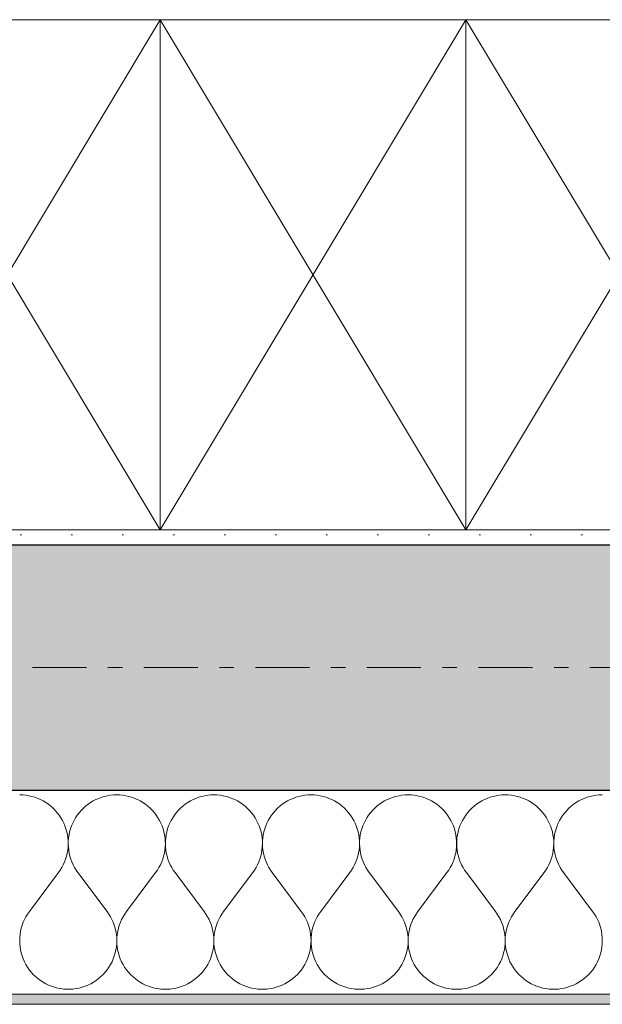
# Model space of a CAD drawing. Extents: x 100 to 2982, y 37 to 2050.
# Tile 63 of 130: x 1636 to 1693, y 575 to 671. Entities that reach past the tile are written whole.
import ezdxf
from ezdxf.xclip import XClip

# ---------------------------------------------------------------- set-up
doc = ezdxf.new("R2010")
doc.units = 0
doc.header["$MEASUREMENT"] = 0
doc.header["$XCLIPFRAME"] = 0
doc.linetypes.add('Przerywana podwójnie', pattern=[54.680554, 26.458333, -10.583333, 7.055556, -10.583333])
for name, color, linetype in [('330-W Wyposażenie', 7, 'Continuous'), ('410-K Osie', 7, 'Continuous'), ('420-K Ściany', 7, 'Continuous'), ('820-G Rysunki Obrazki', 7, 'Continuous')]:
    doc.layers.add(name, color=color, linetype=linetype)
pattern_1 = [(0, (-18316.349, -206.5255), (0, 8.660254), [0, -5]), (0, (-18313.849, -202.195), (0, 8.660254), [0, -5])]

# ---------------------------------------------------------------- blocks, each defined once
blk = doc.blocks.new('*X8')
at = {"layer": '420-K Ściany', "color": 174, "linetype": 'Continuous', "lineweight": 5, "ltscale": 0.2}
for p, q in [((1636.333, 595.023), (1636.032, 595.033)), ((1636.633, 594.995), (1636.333, 595.023)), ((1636.93, 594.947), (1636.633, 594.995)), ((1637.224, 594.881), (1636.93, 594.947)), ((1637.513, 594.796), (1637.224, 594.881)), ((1637.797, 594.694), (1637.513, 594.796)), ((1638.073, 594.573), (1637.797, 594.694)), ((1638.341, 594.436), (1638.073, 594.573)), ((1643.515, 594.573), (1643.247, 594.436)), ((1643.791, 594.694), (1643.515, 594.573)), ((1644.075, 594.796), (1643.791, 594.694)), ((1644.364, 594.881), (1644.075, 594.796)), ((1644.658, 594.947), (1644.364, 594.881)), ((1644.955, 594.995), (1644.658, 594.947)), ((1645.255, 595.023), (1644.955, 594.995)), ((1645.556, 595.033), (1645.255, 595.023)), ((1645.857, 595.023), (1645.556, 595.033)), ((1646.157, 594.995), (1645.857, 595.023)), ((1646.454, 594.947), (1646.157, 594.995)), ((1646.748, 594.881), (1646.454, 594.947)), ((1647.037, 594.796), (1646.748, 594.881)), ((1647.32, 594.694), (1647.037, 594.796)), ((1647.596, 594.573), (1647.32, 594.694)), ((1647.864, 594.436), (1647.596, 594.573)), ((1653.039, 594.573), (1652.771, 594.436)), ((1653.315, 594.694), (1653.039, 594.573)), ((1653.598, 594.796), (1653.315, 594.694)), ((1653.887, 594.881), (1653.598, 594.796)), ((1654.181, 594.947), (1653.887, 594.881)), ((1654.479, 594.995), (1654.181, 594.947)), ((1654.779, 595.023), (1654.479, 594.995)), ((1655.08, 595.033), (1654.779, 595.023)), ((1655.381, 595.023), (1655.08, 595.033)), ((1655.681, 594.995), (1655.381, 595.023)), ((1655.978, 594.947), (1655.681, 594.995)), ((1656.272, 594.881), (1655.978, 594.947)), ((1656.561, 594.796), (1656.272, 594.881)), ((1656.844, 594.694), (1656.561, 594.796)), ((1657.12, 594.573), (1656.844, 594.694)), ((1657.388, 594.436), (1657.12, 594.573)), ((1662.563, 594.573), (1662.295, 594.436)), ((1662.839, 594.694), (1662.563, 594.573)), ((1663.122, 594.796), (1662.839, 594.694)), ((1663.411, 594.881), (1663.122, 594.796)), ((1663.705, 594.947), (1663.411, 594.881)), ((1664.003, 594.995), (1663.705, 594.947)), ((1664.302, 595.023), (1664.003, 594.995)), ((1664.604, 595.033), (1664.302, 595.023)), ((1664.905, 595.023), (1664.604, 595.033)), ((1665.204, 594.995), (1664.905, 595.023)), ((1665.502, 594.947), (1665.204, 594.995)), ((1665.796, 594.881), (1665.502, 594.947)), ((1666.085, 594.796), (1665.796, 594.881)), ((1666.368, 594.694), (1666.085, 594.796)), ((1666.644, 594.573), (1666.368, 594.694)), ((1666.912, 594.436), (1666.644, 594.573)), ((1672.087, 594.573), (1671.819, 594.436)), ((1672.363, 594.694), (1672.087, 594.573)), ((1672.646, 594.796), (1672.363, 594.694)), ((1672.935, 594.881), (1672.646, 594.796)), ((1673.229, 594.947), (1672.935, 594.881)), ((1673.526, 594.995), (1673.229, 594.947)), ((1673.826, 595.023), (1673.526, 594.995)), ((1674.127, 595.033), (1673.826, 595.023)), ((1674.428, 595.023), (1674.127, 595.033)), ((1674.728, 594.995), (1674.428, 595.023)), ((1675.026, 594.947), (1674.728, 594.995)), ((1675.32, 594.881), (1675.026, 594.947)), ((1675.609, 594.796), (1675.32, 594.881)), ((1675.892, 594.694), (1675.609, 594.796)), ((1676.168, 594.573), (1675.892, 594.694)), ((1676.436, 594.436), (1676.168, 594.573)), ((1681.611, 594.573), (1681.343, 594.436)), ((1681.887, 594.694), (1681.611, 594.573)), ((1682.17, 594.796), (1681.887, 594.694)), ((1682.459, 594.881), (1682.17, 594.796)), ((1682.753, 594.947), (1682.459, 594.881)), ((1683.05, 594.995), (1682.753, 594.947)), ((1683.35, 595.023), (1683.05, 594.995)), ((1683.651, 595.033), (1683.35, 595.023)), ((1683.952, 595.023), (1683.651, 595.033)), ((1684.252, 594.995), (1683.952, 595.023)), ((1684.55, 594.947), (1684.252, 594.995)), ((1684.843, 594.881), (1684.55, 594.947)), ((1685.132, 594.796), (1684.843, 594.881)), ((1685.416, 594.694), (1685.132, 594.796)), ((1685.692, 594.573), (1685.416, 594.694)), ((1685.96, 594.436), (1685.692, 594.573)), ((1691.134, 594.573), (1690.866, 594.436)), ((1691.41, 594.694), (1691.134, 594.573)), ((1691.694, 594.796), (1691.41, 594.694)), ((1691.983, 594.881), (1691.694, 594.796)), ((1692.277, 594.947), (1691.983, 594.881)), ((1692.574, 594.995), (1692.277, 594.947)), ((1692.874, 595.023), (1692.574, 594.995)), ((1693.175, 595.033), (1692.874, 595.023)), ((1638.599, 594.281), (1638.341, 594.436)), ((1638.848, 594.111), (1638.599, 594.281)), ((1639.085, 593.925), (1638.848, 594.111)), ((1639.31, 593.725), (1639.085, 593.925)), ((1639.522, 593.511), (1639.31, 593.725)), ((1639.72, 593.284), (1639.522, 593.511)), ((1642.066, 593.511), (1641.868, 593.284)), ((1642.278, 593.725), (1642.066, 593.511)), ((1642.503, 593.925), (1642.278, 593.725)), ((1642.74, 594.111), (1642.503, 593.925)), ((1642.989, 594.281), (1642.74, 594.111)), ((1643.247, 594.436), (1642.989, 594.281)), ((1648.123, 594.281), (1647.864, 594.436)), ((1648.372, 594.111), (1648.123, 594.281)), ((1648.609, 593.925), (1648.372, 594.111)), ((1648.834, 593.725), (1648.609, 593.925)), ((1649.046, 593.511), (1648.834, 593.725)), ((1649.243, 593.284), (1649.046, 593.511)), ((1651.59, 593.511), (1651.392, 593.284)), ((1651.802, 593.725), (1651.59, 593.511)), ((1652.027, 593.925), (1651.802, 593.725)), ((1652.264, 594.111), (1652.027, 593.925)), ((1652.512, 594.281), (1652.264, 594.111)), ((1652.771, 594.436), (1652.512, 594.281)), ((1657.647, 594.281), (1657.388, 594.436)), ((1657.895, 594.111), (1657.647, 594.281)), ((1658.133, 593.925), (1657.895, 594.111)), ((1658.357, 593.725), (1658.133, 593.925)), ((1658.569, 593.511), (1658.357, 593.725)), ((1658.767, 593.284), (1658.569, 593.511)), ((1661.114, 593.511), (1660.916, 593.284)), ((1661.326, 593.725), (1661.114, 593.511)), ((1661.551, 593.925), (1661.326, 593.725)), ((1661.788, 594.111), (1661.551, 593.925)), ((1662.036, 594.281), (1661.788, 594.111)), ((1662.295, 594.436), (1662.036, 594.281)), ((1667.171, 594.281), (1666.912, 594.436)), ((1667.419, 594.111), (1667.171, 594.281)), ((1667.656, 593.925), (1667.419, 594.111)), ((1667.881, 593.725), (1667.656, 593.925)), ((1668.093, 593.511), (1667.881, 593.725)), ((1668.291, 593.284), (1668.093, 593.511)), ((1670.638, 593.511), (1670.44, 593.284)), ((1670.85, 593.725), (1670.638, 593.511)), ((1671.075, 593.925), (1670.85, 593.725)), ((1671.312, 594.111), (1671.075, 593.925)), ((1671.56, 594.281), (1671.312, 594.111)), ((1671.819, 594.436), (1671.56, 594.281)), ((1676.695, 594.281), (1676.436, 594.436)), ((1676.943, 594.111), (1676.695, 594.281)), ((1677.18, 593.925), (1676.943, 594.111)), ((1677.405, 593.725), (1677.18, 593.925)), ((1677.617, 593.511), (1677.405, 593.725)), ((1677.815, 593.284), (1677.617, 593.511)), ((1680.162, 593.511), (1679.964, 593.284)), ((1680.373, 593.725), (1680.162, 593.511)), ((1680.598, 593.925), (1680.373, 593.725)), ((1680.835, 594.111), (1680.598, 593.925)), ((1681.084, 594.281), (1680.835, 594.111)), ((1681.343, 594.436), (1681.084, 594.281)), ((1686.218, 594.281), (1685.96, 594.436)), ((1686.467, 594.111), (1686.218, 594.281)), ((1686.704, 593.925), (1686.467, 594.111)), ((1686.929, 593.725), (1686.704, 593.925)), ((1687.141, 593.511), (1686.929, 593.725)), ((1687.339, 593.284), (1687.141, 593.511)), ((1689.685, 593.511), (1689.487, 593.284)), ((1689.897, 593.725), (1689.685, 593.511)), ((1690.122, 593.925), (1689.897, 593.725)), ((1690.359, 594.111), (1690.122, 593.925)), ((1690.608, 594.281), (1690.359, 594.111)), ((1690.866, 594.436), (1690.608, 594.281)), ((1639.903, 593.045), (1639.72, 593.284)), ((1640.07, 592.794), (1639.903, 593.045)), ((1640.222, 592.534), (1640.07, 592.794)), ((1640.356, 592.265), (1640.222, 592.534)), ((1641.366, 592.534), (1641.232, 592.265)), ((1641.518, 592.794), (1641.366, 592.534)), ((1641.685, 593.045), (1641.518, 592.794)), ((1641.868, 593.284), (1641.685, 593.045)), ((1649.426, 593.045), (1649.243, 593.284)), ((1649.594, 592.794), (1649.426, 593.045)), ((1649.746, 592.534), (1649.594, 592.794)), ((1649.88, 592.265), (1649.746, 592.534)), ((1650.89, 592.534), (1650.755, 592.265)), ((1651.041, 592.794), (1650.89, 592.534)), ((1651.209, 593.045), (1651.041, 592.794)), ((1651.392, 593.284), (1651.209, 593.045)), ((1658.95, 593.045), (1658.767, 593.284)), ((1659.118, 592.794), (1658.95, 593.045)), ((1659.269, 592.534), (1659.118, 592.794)), ((1659.404, 592.265), (1659.269, 592.534)), ((1660.414, 592.534), (1660.279, 592.265)), ((1660.565, 592.794), (1660.414, 592.534)), ((1660.733, 593.045), (1660.565, 592.794)), ((1660.916, 593.284), (1660.733, 593.045)), ((1668.474, 593.045), (1668.291, 593.284)), ((1668.642, 592.794), (1668.474, 593.045)), ((1668.793, 592.534), (1668.642, 592.794)), ((1668.928, 592.265), (1668.793, 592.534)), ((1669.938, 592.534), (1669.803, 592.265)), ((1670.089, 592.794), (1669.938, 592.534)), ((1670.257, 593.045), (1670.089, 592.794)), ((1670.44, 593.284), (1670.257, 593.045)), ((1677.998, 593.045), (1677.815, 593.284)), ((1678.166, 592.794), (1677.998, 593.045)), ((1678.317, 592.534), (1678.166, 592.794)), ((1678.452, 592.265), (1678.317, 592.534)), ((1679.461, 592.534), (1679.327, 592.265)), ((1679.613, 592.794), (1679.461, 592.534)), ((1679.781, 593.045), (1679.613, 592.794)), ((1679.964, 593.284), (1679.781, 593.045)), ((1687.522, 593.045), (1687.339, 593.284)), ((1687.689, 592.794), (1687.522, 593.045)), ((1687.841, 592.534), (1687.689, 592.794)), ((1687.976, 592.265), (1687.841, 592.534)), ((1688.985, 592.534), (1688.851, 592.265)), ((1689.137, 592.794), (1688.985, 592.534)), ((1689.304, 593.045), (1689.137, 592.794)), ((1689.487, 593.284), (1689.304, 593.045)), ((1640.474, 591.987), (1640.356, 592.265)), ((1640.574, 591.703), (1640.474, 591.987)), ((1640.655, 591.413), (1640.574, 591.703)), ((1641.014, 591.703), (1640.933, 591.413)), ((1641.114, 591.987), (1641.014, 591.703)), ((1641.232, 592.265), (1641.114, 591.987)), ((1649.998, 591.987), (1649.88, 592.265)), ((1650.097, 591.703), (1649.998, 591.987)), ((1650.179, 591.413), (1650.097, 591.703)), ((1650.538, 591.703), (1650.457, 591.413)), ((1650.638, 591.987), (1650.538, 591.703)), ((1650.755, 592.265), (1650.638, 591.987)), ((1659.522, 591.987), (1659.404, 592.265)), ((1659.621, 591.703), (1659.522, 591.987)), ((1659.703, 591.413), (1659.621, 591.703)), ((1660.062, 591.703), (1659.981, 591.413)), ((1660.162, 591.987), (1660.062, 591.703)), ((1660.279, 592.265), (1660.162, 591.987)), ((1669.045, 591.987), (1668.928, 592.265)), ((1669.145, 591.703), (1669.045, 591.987)), ((1669.226, 591.413), (1669.145, 591.703)), ((1669.586, 591.703), (1669.504, 591.413)), ((1669.686, 591.987), (1669.586, 591.703)), ((1669.803, 592.265), (1669.686, 591.987)), ((1678.569, 591.987), (1678.452, 592.265)), ((1678.669, 591.703), (1678.569, 591.987)), ((1678.75, 591.413), (1678.669, 591.703)), ((1679.11, 591.703), (1679.028, 591.413)), ((1679.209, 591.987), (1679.11, 591.703)), ((1679.327, 592.265), (1679.209, 591.987)), ((1688.093, 591.987), (1687.976, 592.265)), ((1688.193, 591.703), (1688.093, 591.987)), ((1688.274, 591.413), (1688.193, 591.703)), ((1688.634, 591.703), (1688.552, 591.413)), ((1688.733, 591.987), (1688.634, 591.703)), ((1688.851, 592.265), (1688.733, 591.987)), ((1640.718, 591.118), (1640.655, 591.413)), ((1640.762, 590.82), (1640.718, 591.118)), ((1640.787, 590.52), (1640.762, 590.82)), ((1640.826, 590.82), (1640.801, 590.52)), ((1640.87, 591.118), (1640.826, 590.82)), ((1640.933, 591.413), (1640.87, 591.118)), ((1650.242, 591.118), (1650.179, 591.413)), ((1650.286, 590.82), (1650.242, 591.118)), ((1650.311, 590.52), (1650.286, 590.82)), ((1650.35, 590.82), (1650.324, 590.52)), ((1650.394, 591.118), (1650.35, 590.82)), ((1650.457, 591.413), (1650.394, 591.118)), ((1659.766, 591.118), (1659.703, 591.413)), ((1659.81, 590.82), (1659.766, 591.118)), ((1659.835, 590.52), (1659.81, 590.82)), ((1659.873, 590.82), (1659.848, 590.52)), ((1659.918, 591.118), (1659.873, 590.82)), ((1659.981, 591.413), (1659.918, 591.118)), ((1669.289, 591.118), (1669.226, 591.413)), ((1669.334, 590.82), (1669.289, 591.118)), ((1669.359, 590.52), (1669.334, 590.82)), ((1669.397, 590.82), (1669.372, 590.52)), ((1669.441, 591.118), (1669.397, 590.82)), ((1669.504, 591.413), (1669.441, 591.118)), ((1678.813, 591.118), (1678.75, 591.413)), ((1678.857, 590.82), (1678.813, 591.118)), ((1678.883, 590.52), (1678.857, 590.82)), ((1678.921, 590.82), (1678.896, 590.52)), ((1678.965, 591.118), (1678.921, 590.82)), ((1679.028, 591.413), (1678.965, 591.118)), ((1688.337, 591.118), (1688.274, 591.413)), ((1688.381, 590.82), (1688.337, 591.118)), ((1688.407, 590.52), (1688.381, 590.82)), ((1688.445, 590.82), (1688.42, 590.52)), ((1688.489, 591.118), (1688.445, 590.82)), ((1688.552, 591.413), (1688.489, 591.118)), ((1640.698, 589.322), (1640.749, 589.619)), ((1640.749, 589.619), (1640.781, 589.918)), ((1640.781, 589.918), (1640.794, 590.219)), ((1640.794, 590.219), (1640.787, 590.52)), ((1640.801, 590.52), (1640.794, 590.219)), ((1640.794, 590.219), (1640.807, 589.918)), ((1640.807, 589.918), (1640.839, 589.619)), ((1640.839, 589.619), (1640.89, 589.322)), ((1650.222, 589.322), (1650.273, 589.619)), ((1650.273, 589.619), (1650.305, 589.918)), ((1650.305, 589.918), (1650.318, 590.219)), ((1650.318, 590.219), (1650.311, 590.52)), ((1650.324, 590.52), (1650.318, 590.219)), ((1650.318, 590.219), (1650.331, 589.918)), ((1650.331, 589.918), (1650.363, 589.619)), ((1650.363, 589.619), (1650.413, 589.322)), ((1659.746, 589.322), (1659.797, 589.619)), ((1659.797, 589.619), (1659.829, 589.918)), ((1659.829, 589.918), (1659.841, 590.219)), ((1659.841, 590.219), (1659.835, 590.52)), ((1659.848, 590.52), (1659.842, 590.219)), ((1659.842, 590.219), (1659.855, 589.918)), ((1659.855, 589.918), (1659.886, 589.619)), ((1659.886, 589.619), (1659.937, 589.322)), ((1669.27, 589.322), (1669.321, 589.619)), ((1669.321, 589.619), (1669.352, 589.918)), ((1669.352, 589.918), (1669.365, 590.219)), ((1669.365, 590.219), (1669.359, 590.52)), ((1669.372, 590.52), (1669.366, 590.219)), ((1669.366, 590.219), (1669.378, 589.918)), ((1669.378, 589.918), (1669.41, 589.619)), ((1669.41, 589.619), (1669.461, 589.322)), ((1678.794, 589.322), (1678.844, 589.619)), ((1678.844, 589.619), (1678.876, 589.918)), ((1678.876, 589.918), (1678.889, 590.219)), ((1678.889, 590.219), (1678.883, 590.52)), ((1678.896, 590.52), (1678.89, 590.219)), ((1678.89, 590.219), (1678.902, 589.918)), ((1678.902, 589.918), (1678.934, 589.619)), ((1678.934, 589.619), (1678.985, 589.322)), ((1688.318, 589.322), (1688.368, 589.619)), ((1688.368, 589.619), (1688.4, 589.918)), ((1688.4, 589.918), (1688.413, 590.219)), ((1688.413, 590.219), (1688.407, 590.52)), ((1688.42, 590.52), (1688.413, 590.219)), ((1688.413, 590.219), (1688.426, 589.918)), ((1688.426, 589.918), (1688.458, 589.619)), ((1688.458, 589.619), (1688.509, 589.322)), ((1640.436, 588.458), (1640.541, 588.74)), ((1640.541, 588.74), (1640.629, 589.029)), ((1640.629, 589.029), (1640.698, 589.322)), ((1640.89, 589.322), (1640.959, 589.029)), ((1640.959, 589.029), (1641.047, 588.74)), ((1641.047, 588.74), (1641.152, 588.458)), ((1649.959, 588.458), (1650.065, 588.74)), ((1650.065, 588.74), (1650.153, 589.029)), ((1650.153, 589.029), (1650.222, 589.322)), ((1650.413, 589.322), (1650.483, 589.029)), ((1650.483, 589.029), (1650.57, 588.74)), ((1650.57, 588.74), (1650.676, 588.458)), ((1659.483, 588.458), (1659.589, 588.74)), ((1659.589, 588.74), (1659.677, 589.029)), ((1659.677, 589.029), (1659.746, 589.322)), ((1659.937, 589.322), (1660.006, 589.029)), ((1660.006, 589.029), (1660.094, 588.74)), ((1660.094, 588.74), (1660.2, 588.458)), ((1669.007, 588.458), (1669.113, 588.74)), ((1669.113, 588.74), (1669.201, 589.029)), ((1669.201, 589.029), (1669.27, 589.322)), ((1669.461, 589.322), (1669.53, 589.029)), ((1669.53, 589.029), (1669.618, 588.74)), ((1669.618, 588.74), (1669.724, 588.458)), ((1678.531, 588.458), (1678.637, 588.74)), ((1678.637, 588.74), (1678.724, 589.029)), ((1678.724, 589.029), (1678.794, 589.322)), ((1678.985, 589.322), (1679.054, 589.029)), ((1679.054, 589.029), (1679.142, 588.74)), ((1679.142, 588.74), (1679.248, 588.458)), ((1688.055, 588.458), (1688.16, 588.74)), ((1688.16, 588.74), (1688.248, 589.029)), ((1688.248, 589.029), (1688.318, 589.322)), ((1688.509, 589.322), (1688.578, 589.029)), ((1688.578, 589.029), (1688.666, 588.74)), ((1688.666, 588.74), (1688.771, 588.458)), ((1640.015, 587.66), (1640.172, 587.917)), ((1640.172, 587.917), (1640.312, 588.184)), ((1640.312, 588.184), (1640.436, 588.458)), ((1641.152, 588.458), (1641.276, 588.184)), ((1641.276, 588.184), (1641.416, 587.917)), ((1641.416, 587.917), (1641.573, 587.66)), ((1649.538, 587.66), (1649.696, 587.917)), ((1649.696, 587.917), (1649.836, 588.184)), ((1649.836, 588.184), (1649.959, 588.458)), ((1650.676, 588.458), (1650.8, 588.184)), ((1650.8, 588.184), (1650.94, 587.917)), ((1650.94, 587.917), (1651.097, 587.66)), ((1659.062, 587.66), (1659.219, 587.917)), ((1659.219, 587.917), (1659.36, 588.184)), ((1659.36, 588.184), (1659.483, 588.458)), ((1660.2, 588.458), (1660.323, 588.184)), ((1660.323, 588.184), (1660.464, 587.917)), ((1660.464, 587.917), (1660.621, 587.66)), ((1668.586, 587.66), (1668.743, 587.917)), ((1668.743, 587.917), (1668.884, 588.184)), ((1668.884, 588.184), (1669.007, 588.458)), ((1669.724, 588.458), (1669.847, 588.184)), ((1669.847, 588.184), (1669.988, 587.917)), ((1669.988, 587.917), (1670.145, 587.66)), ((1678.11, 587.66), (1678.267, 587.917)), ((1678.267, 587.917), (1678.407, 588.184)), ((1678.407, 588.184), (1678.531, 588.458)), ((1679.248, 588.458), (1679.371, 588.184)), ((1679.371, 588.184), (1679.512, 587.917)), ((1679.512, 587.917), (1679.669, 587.66)), ((1687.634, 587.66), (1687.791, 587.917)), ((1687.791, 587.917), (1687.931, 588.184)), ((1687.931, 588.184), (1688.055, 588.458)), ((1688.771, 588.458), (1688.895, 588.184)), ((1688.895, 588.184), (1689.035, 587.917)), ((1689.035, 587.917), (1689.192, 587.66)), ((1636.984, 583.604), (1639.842, 587.414)), ((1639.842, 587.414), (1640.015, 587.66)), ((1641.573, 587.66), (1641.746, 587.414)), ((1644.604, 583.604), (1641.746, 587.414)), ((1646.508, 583.604), (1649.365, 587.414)), ((1649.365, 587.414), (1649.538, 587.66)), ((1651.097, 587.66), (1651.27, 587.414)), ((1654.127, 583.604), (1651.27, 587.414)), ((1656.032, 583.604), (1658.889, 587.414)), ((1658.889, 587.414), (1659.062, 587.66)), ((1660.621, 587.66), (1660.794, 587.414)), ((1663.651, 583.604), (1660.794, 587.414)), ((1665.556, 583.604), (1668.413, 587.414)), ((1668.413, 587.414), (1668.586, 587.66)), ((1670.145, 587.66), (1670.318, 587.414)), ((1673.175, 583.604), (1670.318, 587.414)), ((1675.08, 583.604), (1677.937, 587.414)), ((1677.937, 587.414), (1678.11, 587.66)), ((1679.669, 587.66), (1679.842, 587.414)), ((1682.699, 583.604), (1679.842, 587.414)), ((1684.604, 583.604), (1687.461, 587.414)), ((1687.461, 587.414), (1687.634, 587.66)), ((1689.192, 587.66), (1689.365, 587.414)), ((1692.223, 583.604), (1689.365, 587.414)), ((1636.65, 583.093), (1636.508, 582.822)), ((1636.809, 583.354), (1636.65, 583.093)), ((1636.984, 583.604), (1636.809, 583.354)), ((1644.779, 583.354), (1644.604, 583.604)), ((1644.938, 583.093), (1644.779, 583.354)), ((1645.08, 582.822), (1644.938, 583.093)), ((1646.174, 583.093), (1646.032, 582.822)), ((1646.333, 583.354), (1646.174, 583.093)), ((1646.508, 583.604), (1646.333, 583.354)), ((1654.303, 583.354), (1654.127, 583.604)), ((1654.462, 583.093), (1654.303, 583.354)), ((1654.604, 582.822), (1654.462, 583.093)), ((1655.698, 583.093), (1655.556, 582.822)), ((1655.857, 583.354), (1655.698, 583.093)), ((1656.032, 583.604), (1655.857, 583.354)), ((1663.827, 583.354), (1663.651, 583.604)), ((1663.986, 583.093), (1663.827, 583.354)), ((1664.127, 582.822), (1663.986, 583.093)), ((1665.221, 583.093), (1665.08, 582.822)), ((1665.38, 583.354), (1665.221, 583.093)), ((1665.556, 583.604), (1665.38, 583.354)), ((1673.35, 583.354), (1673.175, 583.604)), ((1673.509, 583.093), (1673.35, 583.354)), ((1673.651, 582.822), (1673.509, 583.093)), ((1674.745, 583.093), (1674.603, 582.822)), ((1674.904, 583.354), (1674.745, 583.093)), ((1675.08, 583.604), (1674.904, 583.354)), ((1682.874, 583.354), (1682.699, 583.604)), ((1683.033, 583.093), (1682.874, 583.354)), ((1683.175, 582.822), (1683.033, 583.093)), ((1684.269, 583.093), (1684.127, 582.822)), ((1684.428, 583.354), (1684.269, 583.093)), ((1684.604, 583.604), (1684.428, 583.354)), ((1692.398, 583.354), (1692.223, 583.604)), ((1692.557, 583.093), (1692.398, 583.354)), ((1692.699, 582.822), (1692.557, 583.093)), ((1636.19, 581.964), (1636.122, 581.666)), ((1636.278, 582.257), (1636.19, 581.964)), ((1636.384, 582.543), (1636.278, 582.257)), ((1636.508, 582.822), (1636.384, 582.543)), ((1645.204, 582.543), (1645.08, 582.822)), ((1645.31, 582.257), (1645.204, 582.543)), ((1645.398, 581.964), (1645.31, 582.257)), ((1645.466, 581.666), (1645.398, 581.964)), ((1645.714, 581.964), (1645.645, 581.666)), ((1645.802, 582.257), (1645.714, 581.964)), ((1645.908, 582.543), (1645.802, 582.257)), ((1646.032, 582.822), (1645.908, 582.543)), ((1654.728, 582.543), (1654.604, 582.822)), ((1654.834, 582.257), (1654.728, 582.543)), ((1654.922, 581.964), (1654.834, 582.257)), ((1654.99, 581.666), (1654.922, 581.964)), ((1655.238, 581.964), (1655.169, 581.666)), ((1655.325, 582.257), (1655.238, 581.964)), ((1655.431, 582.543), (1655.325, 582.257)), ((1655.556, 582.822), (1655.431, 582.543)), ((1664.252, 582.543), (1664.127, 582.822)), ((1664.358, 582.257), (1664.252, 582.543)), ((1664.445, 581.964), (1664.358, 582.257)), ((1664.514, 581.666), (1664.445, 581.964)), ((1664.762, 581.964), (1664.693, 581.666)), ((1664.849, 582.257), (1664.762, 581.964)), ((1664.955, 582.543), (1664.849, 582.257)), ((1665.08, 582.822), (1664.955, 582.543)), ((1673.776, 582.543), (1673.651, 582.822)), ((1673.882, 582.257), (1673.776, 582.543)), ((1673.969, 581.964), (1673.882, 582.257)), ((1674.038, 581.666), (1673.969, 581.964)), ((1674.285, 581.964), (1674.217, 581.666)), ((1674.373, 582.257), (1674.285, 581.964)), ((1674.479, 582.543), (1674.373, 582.257)), ((1674.603, 582.822), (1674.479, 582.543)), ((1683.299, 582.543), (1683.175, 582.822)), ((1683.406, 582.257), (1683.299, 582.543)), ((1683.493, 581.964), (1683.406, 582.257)), ((1683.562, 581.666), (1683.493, 581.964)), ((1683.809, 581.964), (1683.741, 581.666)), ((1683.897, 582.257), (1683.809, 581.964)), ((1684.003, 582.543), (1683.897, 582.257)), ((1684.127, 582.822), (1684.003, 582.543)), ((1692.823, 582.543), (1692.699, 582.822)), ((1692.929, 582.257), (1692.823, 582.543)), ((1693.017, 581.964), (1692.929, 582.257)), ((1693.085, 581.666), (1693.017, 581.964)), ((1636.042, 581.06), (1636.032, 580.755)), ((1636.072, 581.364), (1636.042, 581.06)), ((1636.122, 581.666), (1636.072, 581.364)), ((1645.516, 581.364), (1645.466, 581.666)), ((1645.546, 581.06), (1645.516, 581.364)), ((1645.556, 580.755), (1645.546, 581.06)), ((1645.566, 581.06), (1645.556, 580.755)), ((1645.596, 581.364), (1645.566, 581.06)), ((1645.645, 581.666), (1645.596, 581.364)), ((1655.04, 581.364), (1654.99, 581.666)), ((1655.069, 581.06), (1655.04, 581.364)), ((1655.08, 580.755), (1655.069, 581.06)), ((1655.09, 581.06), (1655.08, 580.755)), ((1655.12, 581.364), (1655.09, 581.06)), ((1655.169, 581.666), (1655.12, 581.364)), ((1664.563, 581.364), (1664.514, 581.666)), ((1664.593, 581.06), (1664.563, 581.364)), ((1664.604, 580.755), (1664.593, 581.06)), ((1664.614, 581.06), (1664.604, 580.755)), ((1664.644, 581.364), (1664.614, 581.06)), ((1664.693, 581.666), (1664.644, 581.364)), ((1674.087, 581.364), (1674.038, 581.666)), ((1674.117, 581.06), (1674.087, 581.364)), ((1674.127, 580.755), (1674.117, 581.06)), ((1674.138, 581.06), (1674.127, 580.755)), ((1674.168, 581.364), (1674.138, 581.06)), ((1674.217, 581.666), (1674.168, 581.364)), ((1683.611, 581.364), (1683.562, 581.666)), ((1683.641, 581.06), (1683.611, 581.364)), ((1683.651, 580.755), (1683.641, 581.06)), ((1683.661, 581.06), (1683.651, 580.755)), ((1683.691, 581.364), (1683.661, 581.06)), ((1683.741, 581.666), (1683.691, 581.364)), ((1693.135, 581.364), (1693.085, 581.666)), ((1693.165, 581.06), (1693.135, 581.364)), ((1693.175, 580.755), (1693.165, 581.06)), ((1636.032, 580.755), (1636.041, 580.449)), ((1636.041, 580.449), (1636.07, 580.145)), ((1636.07, 580.145), (1636.119, 579.844)), ((1645.469, 579.844), (1645.518, 580.145)), ((1645.518, 580.145), (1645.547, 580.449)), ((1645.547, 580.449), (1645.556, 580.755)), ((1645.556, 580.755), (1645.565, 580.449)), ((1645.565, 580.449), (1645.594, 580.145)), ((1645.594, 580.145), (1645.642, 579.844)), ((1654.993, 579.844), (1655.042, 580.145)), ((1655.042, 580.145), (1655.07, 580.449)), ((1655.07, 580.449), (1655.08, 580.755)), ((1655.08, 580.755), (1655.089, 580.449)), ((1655.089, 580.449), (1655.118, 580.145)), ((1655.118, 580.145), (1655.166, 579.844)), ((1664.517, 579.844), (1664.565, 580.145)), ((1664.565, 580.145), (1664.594, 580.449)), ((1664.594, 580.449), (1664.604, 580.755)), ((1664.604, 580.755), (1664.613, 580.449)), ((1664.613, 580.449), (1664.642, 580.145)), ((1664.642, 580.145), (1664.69, 579.844)), ((1674.041, 579.844), (1674.089, 580.145)), ((1674.089, 580.145), (1674.118, 580.449)), ((1674.118, 580.449), (1674.127, 580.755)), ((1674.127, 580.755), (1674.137, 580.449)), ((1674.137, 580.449), (1674.165, 580.145)), ((1674.165, 580.145), (1674.214, 579.844)), ((1683.565, 579.844), (1683.613, 580.145)), ((1683.613, 580.145), (1683.642, 580.449)), ((1683.642, 580.449), (1683.651, 580.755)), ((1683.651, 580.755), (1683.66, 580.449)), ((1683.66, 580.449), (1683.689, 580.145)), ((1683.689, 580.145), (1683.738, 579.844)), ((1693.088, 579.844), (1693.137, 580.145)), ((1693.137, 580.145), (1693.166, 580.449)), ((1693.166, 580.449), (1693.175, 580.755)), ((1636.119, 579.844), (1636.186, 579.546)), ((1636.186, 579.546), (1636.273, 579.252)), ((1636.273, 579.252), (1636.378, 578.966)), ((1645.21, 578.966), (1645.315, 579.252)), ((1645.315, 579.252), (1645.402, 579.546)), ((1645.402, 579.546), (1645.469, 579.844)), ((1645.642, 579.844), (1645.71, 579.546)), ((1645.71, 579.546), (1645.796, 579.252)), ((1645.796, 579.252), (1645.902, 578.966)), ((1654.734, 578.966), (1654.839, 579.252)), ((1654.839, 579.252), (1654.926, 579.546)), ((1654.926, 579.546), (1654.993, 579.844)), ((1655.166, 579.844), (1655.234, 579.546)), ((1655.234, 579.546), (1655.32, 579.252)), ((1655.32, 579.252), (1655.425, 578.966)), ((1664.258, 578.966), (1664.363, 579.252)), ((1664.363, 579.252), (1664.449, 579.546)), ((1664.449, 579.546), (1664.517, 579.844)), ((1664.69, 579.844), (1664.758, 579.546)), ((1664.758, 579.546), (1664.844, 579.252)), ((1664.844, 579.252), (1664.949, 578.966)), ((1673.782, 578.966), (1673.887, 579.252)), ((1673.887, 579.252), (1673.973, 579.546)), ((1673.973, 579.546), (1674.041, 579.844)), ((1674.214, 579.844), (1674.281, 579.546)), ((1674.281, 579.546), (1674.368, 579.252)), ((1674.368, 579.252), (1674.473, 578.966)), ((1683.305, 578.966), (1683.411, 579.252)), ((1683.411, 579.252), (1683.497, 579.546)), ((1683.497, 579.546), (1683.565, 579.844)), ((1683.738, 579.844), (1683.805, 579.546)), ((1683.805, 579.546), (1683.892, 579.252)), ((1683.892, 579.252), (1683.997, 578.966)), ((1692.829, 578.966), (1692.934, 579.252)), ((1692.934, 579.252), (1693.021, 579.546)), ((1693.021, 579.546), (1693.088, 579.844)), ((1636.378, 578.966), (1636.501, 578.686)), ((1636.501, 578.686), (1636.642, 578.415)), ((1636.642, 578.415), (1636.8, 578.153)), ((1636.8, 578.153), (1636.975, 577.903)), ((1644.613, 577.903), (1644.788, 578.153)), ((1644.788, 578.153), (1644.946, 578.415)), ((1644.946, 578.415), (1645.087, 578.686)), ((1645.087, 578.686), (1645.21, 578.966)), ((1645.902, 578.966), (1646.025, 578.686)), ((1646.025, 578.686), (1646.166, 578.415)), ((1646.166, 578.415), (1646.324, 578.153)), ((1646.324, 578.153), (1646.499, 577.903)), ((1654.137, 577.903), (1654.311, 578.153)), ((1654.311, 578.153), (1654.47, 578.415)), ((1654.47, 578.415), (1654.611, 578.686)), ((1654.611, 578.686), (1654.734, 578.966)), ((1655.425, 578.966), (1655.549, 578.686)), ((1655.549, 578.686), (1655.69, 578.415)), ((1655.69, 578.415), (1655.848, 578.153)), ((1655.848, 578.153), (1656.023, 577.903)), ((1663.661, 577.903), (1663.835, 578.153)), ((1663.835, 578.153), (1663.993, 578.415)), ((1663.993, 578.415), (1664.134, 578.686)), ((1664.134, 578.686), (1664.258, 578.966)), ((1664.949, 578.966), (1665.073, 578.686)), ((1665.073, 578.686), (1665.214, 578.415)), ((1665.214, 578.415), (1665.372, 578.153)), ((1665.372, 578.153), (1665.546, 577.903)), ((1673.185, 577.903), (1673.359, 578.153)), ((1673.359, 578.153), (1673.517, 578.415)), ((1673.517, 578.415), (1673.658, 578.686)), ((1673.658, 578.686), (1673.782, 578.966)), ((1674.473, 578.966), (1674.596, 578.686)), ((1674.596, 578.686), (1674.737, 578.415)), ((1674.737, 578.415), (1674.896, 578.153)), ((1674.896, 578.153), (1675.07, 577.903)), ((1682.708, 577.903), (1682.883, 578.153)), ((1682.883, 578.153), (1683.041, 578.415)), ((1683.041, 578.415), (1683.182, 578.686)), ((1683.182, 578.686), (1683.305, 578.966)), ((1683.997, 578.966), (1684.12, 578.686)), ((1684.12, 578.686), (1684.261, 578.415)), ((1684.261, 578.415), (1684.419, 578.153)), ((1684.419, 578.153), (1684.594, 577.903)), ((1692.232, 577.903), (1692.407, 578.153)), ((1692.407, 578.153), (1692.565, 578.415)), ((1692.565, 578.415), (1692.706, 578.686)), ((1692.706, 578.686), (1692.829, 578.966)), ((1636.975, 577.903), (1637.165, 577.664)), ((1637.165, 577.664), (1637.37, 577.437)), ((1637.37, 577.437), (1637.59, 577.224)), ((1637.59, 577.224), (1637.822, 577.026)), ((1643.766, 577.026), (1643.998, 577.224)), ((1643.998, 577.224), (1644.218, 577.437)), ((1644.218, 577.437), (1644.423, 577.664)), ((1644.423, 577.664), (1644.613, 577.903)), ((1646.499, 577.903), (1646.689, 577.664)), ((1646.689, 577.664), (1646.894, 577.437)), ((1646.894, 577.437), (1647.114, 577.224)), ((1647.114, 577.224), (1647.346, 577.026)), ((1653.289, 577.026), (1653.522, 577.224)), ((1653.522, 577.224), (1653.741, 577.437)), ((1653.741, 577.437), (1653.947, 577.664)), ((1653.947, 577.664), (1654.137, 577.903)), ((1656.023, 577.903), (1656.213, 577.664)), ((1656.213, 577.664), (1656.418, 577.437)), ((1656.418, 577.437), (1656.637, 577.224)), ((1656.637, 577.224), (1656.87, 577.026)), ((1662.813, 577.026), (1663.046, 577.224)), ((1663.046, 577.224), (1663.265, 577.437)), ((1663.265, 577.437), (1663.47, 577.664)), ((1663.47, 577.664), (1663.661, 577.903)), ((1665.546, 577.903), (1665.737, 577.664)), ((1665.737, 577.664), (1665.942, 577.437)), ((1665.942, 577.437), (1666.161, 577.224)), ((1666.161, 577.224), (1666.394, 577.026)), ((1672.337, 577.026), (1672.57, 577.224)), ((1672.57, 577.224), (1672.789, 577.437)), ((1672.789, 577.437), (1672.994, 577.664)), ((1672.994, 577.664), (1673.185, 577.903)), ((1675.07, 577.903), (1675.26, 577.664)), ((1675.26, 577.664), (1675.466, 577.437)), ((1675.466, 577.437), (1675.685, 577.224)), ((1675.685, 577.224), (1675.918, 577.026)), ((1681.861, 577.026), (1682.093, 577.224)), ((1682.093, 577.224), (1682.313, 577.437)), ((1682.313, 577.437), (1682.518, 577.664)), ((1682.518, 577.664), (1682.708, 577.903)), ((1684.594, 577.903), (1684.784, 577.664)), ((1684.784, 577.664), (1684.99, 577.437)), ((1684.99, 577.437), (1685.209, 577.224)), ((1685.209, 577.224), (1685.441, 577.026)), ((1691.385, 577.026), (1691.617, 577.224)), ((1691.617, 577.224), (1691.837, 577.437)), ((1691.837, 577.437), (1692.042, 577.664)), ((1692.042, 577.664), (1692.232, 577.903)), ((1637.822, 577.026), (1638.067, 576.843)), ((1638.067, 576.843), (1638.323, 576.676)), ((1638.323, 576.676), (1638.589, 576.526)), ((1638.589, 576.526), (1638.865, 576.393)), ((1638.865, 576.393), (1639.148, 576.279)), ((1639.148, 576.279), (1639.438, 576.182)), ((1639.438, 576.182), (1639.733, 576.105)), ((1641.855, 576.105), (1642.15, 576.182)), ((1642.15, 576.182), (1642.44, 576.279)), ((1642.44, 576.279), (1642.723, 576.393)), ((1642.723, 576.393), (1642.999, 576.526)), ((1642.999, 576.526), (1643.265, 576.676)), ((1643.265, 576.676), (1643.521, 576.843)), ((1643.521, 576.843), (1643.766, 577.026)), ((1647.346, 577.026), (1647.591, 576.843)), ((1647.591, 576.843), (1647.847, 576.676)), ((1647.847, 576.676), (1648.113, 576.526)), ((1648.113, 576.526), (1648.388, 576.393)), ((1648.388, 576.393), (1648.672, 576.279)), ((1648.672, 576.279), (1648.962, 576.182)), ((1648.962, 576.182), (1649.257, 576.105)), ((1651.379, 576.105), (1651.674, 576.182)), ((1651.674, 576.182), (1651.964, 576.279)), ((1651.964, 576.279), (1652.247, 576.393)), ((1652.247, 576.393), (1652.523, 576.526)), ((1652.523, 576.526), (1652.789, 576.676)), ((1652.789, 576.676), (1653.045, 576.843)), ((1653.045, 576.843), (1653.289, 577.026)), ((1656.87, 577.026), (1657.115, 576.843)), ((1657.115, 576.843), (1657.371, 576.676)), ((1657.371, 576.676), (1657.637, 576.526)), ((1657.637, 576.526), (1657.912, 576.393)), ((1657.912, 576.393), (1658.195, 576.279)), ((1658.195, 576.279), (1658.485, 576.182)), ((1658.485, 576.182), (1658.781, 576.105)), ((1660.902, 576.105), (1661.198, 576.182)), ((1661.198, 576.182), (1661.488, 576.279)), ((1661.488, 576.279), (1661.771, 576.393)), ((1661.771, 576.393), (1662.046, 576.526)), ((1662.046, 576.526), (1662.313, 576.676)), ((1662.313, 576.676), (1662.569, 576.843)), ((1662.569, 576.843), (1662.813, 577.026)), ((1666.394, 577.026), (1666.639, 576.843)), ((1666.639, 576.843), (1666.895, 576.676)), ((1666.895, 576.676), (1667.161, 576.526)), ((1667.161, 576.526), (1667.436, 576.393)), ((1667.436, 576.393), (1667.719, 576.279)), ((1667.719, 576.279), (1668.009, 576.182)), ((1668.009, 576.182), (1668.305, 576.105)), ((1670.426, 576.105), (1670.722, 576.182)), ((1670.722, 576.182), (1671.012, 576.279)), ((1671.012, 576.279), (1671.295, 576.393)), ((1671.295, 576.393), (1671.57, 576.526)), ((1671.57, 576.526), (1671.836, 576.676)), ((1671.836, 576.676), (1672.092, 576.843)), ((1672.092, 576.843), (1672.337, 577.026)), ((1675.918, 577.026), (1676.162, 576.843)), ((1676.162, 576.843), (1676.418, 576.676)), ((1676.418, 576.676), (1676.685, 576.526)), ((1676.685, 576.526), (1676.96, 576.393)), ((1676.96, 576.393), (1677.243, 576.279)), ((1677.243, 576.279), (1677.533, 576.182)), ((1677.533, 576.182), (1677.829, 576.105)), ((1679.95, 576.105), (1680.246, 576.182)), ((1680.246, 576.182), (1680.536, 576.279)), ((1680.536, 576.279), (1680.819, 576.393)), ((1680.819, 576.393), (1681.094, 576.526)), ((1681.094, 576.526), (1681.36, 576.676)), ((1681.36, 576.676), (1681.616, 576.843)), ((1681.616, 576.843), (1681.861, 577.026)), ((1685.441, 577.026), (1685.686, 576.843)), ((1685.686, 576.843), (1685.942, 576.676)), ((1685.942, 576.676), (1686.208, 576.526)), ((1686.208, 576.526), (1686.484, 576.393)), ((1686.484, 576.393), (1686.767, 576.279)), ((1686.767, 576.279), (1687.057, 576.182)), ((1687.057, 576.182), (1687.352, 576.105)), ((1689.474, 576.105), (1689.769, 576.182)), ((1689.769, 576.182), (1690.059, 576.279)), ((1690.059, 576.279), (1690.343, 576.393)), ((1690.343, 576.393), (1690.618, 576.526)), ((1690.618, 576.526), (1690.884, 576.676)), ((1690.884, 576.676), (1691.14, 576.843)), ((1691.14, 576.843), (1691.385, 577.026)), ((1639.733, 576.105), (1640.033, 576.046)), ((1640.033, 576.046), (1640.336, 576.007)), ((1640.336, 576.007), (1640.641, 575.988)), ((1640.641, 575.988), (1640.947, 575.988)), ((1640.947, 575.988), (1641.252, 576.007)), ((1641.252, 576.007), (1641.555, 576.046)), ((1641.555, 576.046), (1641.855, 576.105)), ((1649.257, 576.105), (1649.557, 576.046)), ((1649.557, 576.046), (1649.86, 576.007)), ((1649.86, 576.007), (1650.165, 575.988)), ((1650.165, 575.988), (1650.471, 575.988)), ((1650.471, 575.988), (1650.776, 576.007)), ((1650.776, 576.007), (1651.079, 576.046)), ((1651.079, 576.046), (1651.379, 576.105)), ((1658.781, 576.105), (1659.081, 576.046)), ((1659.081, 576.046), (1659.384, 576.007)), ((1659.384, 576.007), (1659.689, 575.988)), ((1659.689, 575.988), (1659.994, 575.988)), ((1659.994, 575.988), (1660.299, 576.007)), ((1660.299, 576.007), (1660.602, 576.046)), ((1660.602, 576.046), (1660.902, 576.105)), ((1668.305, 576.105), (1668.605, 576.046)), ((1668.605, 576.046), (1668.908, 576.007)), ((1668.908, 576.007), (1669.213, 575.988)), ((1669.213, 575.988), (1669.518, 575.988)), ((1669.518, 575.988), (1669.823, 576.007)), ((1669.823, 576.007), (1670.126, 576.046)), ((1670.126, 576.046), (1670.426, 576.105)), ((1677.829, 576.105), (1678.128, 576.046)), ((1678.128, 576.046), (1678.431, 576.007)), ((1678.431, 576.007), (1678.736, 575.988)), ((1678.736, 575.988), (1679.042, 575.988)), ((1679.042, 575.988), (1679.347, 576.007)), ((1679.347, 576.007), (1679.65, 576.046)), ((1679.65, 576.046), (1679.95, 576.105)), ((1687.352, 576.105), (1687.652, 576.046)), ((1687.652, 576.046), (1687.955, 576.007)), ((1687.955, 576.007), (1688.26, 575.988)), ((1688.26, 575.988), (1688.566, 575.988)), ((1688.566, 575.988), (1688.871, 576.007)), ((1688.871, 576.007), (1689.174, 576.046)), ((1689.174, 576.046), (1689.474, 576.105))]:
    blk.add_line(p, q, dxfattribs=at)
blk = doc.blocks.new('Rysunek_1_1', base_point=(-18316.349, -206.526))
at = {"layer": '420-K Ściany', "linetype": 'Continuous', "lineweight": 5}
h = blk.add_hatch(dxfattribs=at)
h.set_pattern_fill('Tynk_0001', color=180, style=0, pattern_type=2)
h.set_pattern_definition(pattern_1)
h.paths.add_polyline_path([(1867.622, 621.009), (1589.802, 621.009), (1589.802, 619.509), (1867.622, 619.509)])
at = {"layer": '420-K Ściany', "linetype": 'Continuous', "lineweight": 13}
blk.add_hatch(color=62, dxfattribs=at).paths.add_polyline_path([(1589.802, 619.509), (1589.802, 603.509), (1589.802, 595.509), (1869.122, 595.509), (1869.122, 619.509)])
at = {"layer": '420-K Ściany', "linetype": 'Continuous', "lineweight": 5}
h = blk.add_hatch(dxfattribs=at)
h.set_pattern_fill('Tynk_0001', color=176, style=0, pattern_type=2)
h.set_pattern_definition(pattern_1)
h.paths.add_polyline_path([(1583.802, 575.509), (1583.802, 574.509), (2179.802, 574.509), (2179.802, 575.509)])
at = {"layer": '330-W Wyposażenie', "color": 4, "linetype": 'Continuous', "lineweight": 13, "ltscale": 0.2}
for p, q in [((1619.802, 621.009), (1649.802, 671.009)), ((1619.802, 671.009), (1649.802, 621.009)), ((1649.802, 671.009), (1649.802, 621.009)), ((1649.802, 621.009), (1679.802, 671.009)), ((1649.802, 671.009), (1679.802, 621.009)), ((1679.802, 671.009), (1679.802, 621.009)), ((1679.802, 621.009), (1709.802, 671.009)), ((1679.802, 671.009), (1709.802, 621.009))]:
    blk.add_line(p, q, dxfattribs=at)
at = {"layer": '330-W Wyposażenie', "color": 4, "linetype": 'Continuous', "lineweight": 13, "ltscale": 0.2, "flags": 128}
blk.add_lwpolyline([(1859.802, 671.009), (1589.802, 671.009), (1589.802, 621.009), (1859.802, 621.009)], close=True, dxfattribs=at)
at = {"layer": '410-K Osie', "color": 4, "linetype": 'Przerywana podwójnie', "lineweight": 13, "ltscale": 0.2}
blk.add_line((587.417, 607.509), (2253.561, 607.509), dxfattribs=at)
blk.add_line((587.417, 607.509), (2253.561, 607.509), dxfattribs=at)
at = {"layer": '420-K Ściany', "color": 27, "linetype": 'Continuous', "lineweight": 25, "ltscale": 0.2}
for p, q in [((1869.122, 619.509), (1589.802, 619.509)), ((1589.802, 595.509), (1869.122, 595.509))]:
    blk.add_line(p, q, dxfattribs=at)
at = {"layer": '420-K Ściany', "color": 67, "linetype": 'Continuous', "lineweight": 13, "ltscale": 0.2}
blk.add_line((1583.802, 575.509), (2159.802, 575.509), dxfattribs=at)
at = {"layer": '420-K Ściany', "color": 47, "linetype": 'Continuous', "lineweight": 15, "ltscale": 0.2, "flags": 128}
for points in [[(1867.622, 621.009), (1589.802, 621.009)], [(1583.802, 574.509), (2180.802, 574.509)]]:
    blk.add_lwpolyline(points, dxfattribs=at)
at = {"color": 65, "linetype": 'Continuous', "lineweight": 13, "ltscale": 0.2}
blk.add_blockref('*X8', (0, 0), dxfattribs=at)

msp = doc.modelspace()

# ---------------------------------------------------------------- block references
at = {"layer": '820-G Rysunki Obrazki', "color": 65, "linetype": 'Continuous', "lineweight": 13, "ltscale": 0.2}
ref = msp.add_blockref('Rysunek_1_1', (-18316.349, -206.526), dxfattribs=at)
XClip(ref).set_block_clipping_path([(244.527027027, 75.2081975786), (2570.9054054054, 2024.1891891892)])

doc.saveas('drawing.dxf')
